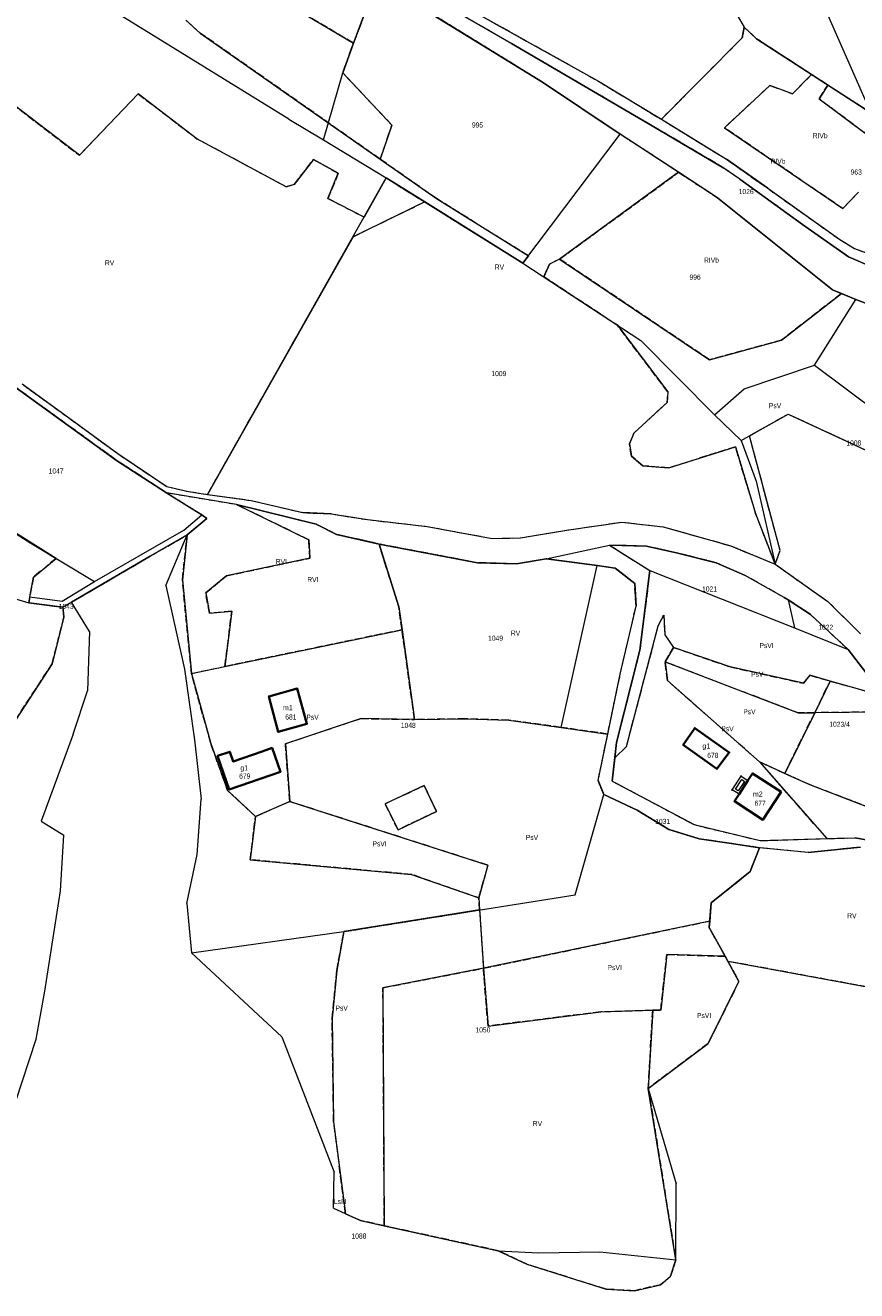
# Model space of a CAD drawing. Header units: metres. Extents: x 7496145 to 7500200, y 5498500 to 5502080.
# Tile 50 of 202: x 7497054 to 7497299, y 5500086 to 5500459. Entities that reach past the tile are written whole.
import ezdxf
from ezdxf.enums import TextEntityAlignment as Align

# ---------------------------------------------------------------- set-up
doc = ezdxf.new("R2010")
doc.units = ezdxf.units.M
doc.header["$MEASUREMENT"] = 0
for name, pattern in [('2.25_0.75', [3, 2.25, -0.75]), ('219-1000', [0]), ('egug-1000', [0])]:
    doc.linetypes.add(name, pattern=pattern)
doc.layers.get('0').update_dxf_attribs({"color": 2, "linetype": 'CONTINUOUS', "lineweight": 5})
for name, color, linetype in [('209-oznaczenie konturu klasyfikacyjnego', 7, 'CONTINUOUS'), ('211-numer działki ewidencyjnej', 7, 'CONTINUOUS'), ('217-kontur klasyfikacyjny', 7, 'CONTINUOUS'), ('218-kontur użytku gruntowego', 7, 'CONTINUOUS'), ('219-działka ewidencyjna', 7, 'CONTINUOUS'), ('312-budynek ewidencyjny', 7, 'CONTINUOUS'), ('312-oznaczenie budynku ewidencyjnego', 7, 'CONTINUOUS'), ('312-oznaczenie budynku ewidencyjnego-Atr117', 7, 'CONTINUOUS'), ('Punkt budynku', 7, 'CONTINUOUS'), ('wiatrołap', 7, 'CONTINUOUS')]:
    doc.layers.add(name, color=color, linetype=linetype)
doc.styles.get("Standard").update_dxf_attribs({"font": 'Working1250', "width": 0.75})

# ---------------------------------------------------------------- blocks, each defined once
blk = doc.blocks.new('PUNKTBUD')
at = {"color": 0}
blk.add_circle((0, 0), 0.09, dxfattribs=at)

msp = doc.modelspace()

# ---------------------------------------------------------------- linework, layer by layer
at = {"layer": '217-kontur klasyfikacyjny', "color": 3, "linetype": '2.25_0.75', "lineweight": 18, "flags": 128}
for points in [[(7497206.31, 5500442.7), (7497158.23, 5500472.34)], [(7497197.15, 5500454.09), (7497171.63, 5500468.85)], [(7497154.86, 5500465.76), (7497150.5, 5500454.2)], [(7497150.5, 5500454.2), (7497136.07, 5500462.77)], [(7497186.63, 5500463.18), (7497201.62, 5500454.85)], [(7497105.26, 5500457.16), (7497101.04, 5500461.01)], [(7497265.9, 5500458.97), (7497265.33, 5500455.81)], [(7497269.56, 5500455.49), (7497265.9, 5500458.97)], [(7497158.42, 5500419.97), (7497105.26, 5500457.16)], [(7497147.33, 5500445.43), (7497150.5, 5500454.2)], [(7497238.72, 5500429.84), (7497197.15, 5500454.09)], [(7497201.62, 5500454.85), (7497222.85, 5500442.99)], [(7497265.33, 5500455.81), (7497241.42, 5500431.76)], [(7497285.77, 5500444.96), (7497269.56, 5500455.49)], [(7497161.86, 5500430.05), (7497147.33, 5500445.43)], [(7497229.29, 5500427.32), (7497206.31, 5500442.7)], [(7497222.85, 5500442.99), (7497241.42, 5500431.76)], [(7497280.11, 5500439.27), (7497285.77, 5500444.96)], [(7497290.56, 5500441.86), (7497285.77, 5500444.96)], [(7497044.82, 5500440.07), (7497069.57, 5500421.13)], [(7497069.57, 5500421.13), (7497086.93, 5500439.26)], [(7497086.93, 5500439.26), (7497104.27, 5500426.03)], [(7497260.04, 5500429.27), (7497273.49, 5500441.76)], [(7497273.49, 5500441.76), (7497280.11, 5500439.27)], [(7497288.04, 5500437.74), (7497290.56, 5500441.86)], [(7497303.26, 5500433.61), (7497290.56, 5500441.86)], [(7497310.2, 5500421.22), (7497288.04, 5500437.74)], [(7497241.42, 5500431.76), (7497260.63, 5500419.99)], [(7497158.42, 5500419.97), (7497161.86, 5500430.05)], [(7497259.87, 5500417.37), (7497238.72, 5500429.84)], [(7497295.01, 5500405.38), (7497260.04, 5500429.27)], [(7497104.27, 5500426.03), (7497130.65, 5500411.84)], [(7497246.52, 5500416.11), (7497229.29, 5500427.32)], [(7497132.97, 5500412.51), (7497138.72, 5500419.91)], [(7497138.72, 5500419.91), (7497146.01, 5500415.81)], [(7497175.02, 5500408.35), (7497158.42, 5500419.97)], [(7497264.6, 5500414.07), (7497259.87, 5500417.37)], [(7497260.63, 5500419.99), (7497272.85, 5500411.4)], [(7497146.01, 5500415.81), (7497142.95, 5500408.41)], [(7497153.65, 5500402.9), (7497160.17, 5500414.44)], [(7497160.17, 5500414.44), (7497171.53, 5500407.37)], [(7497211.37, 5500390.5), (7497246.52, 5500416.11)], [(7497246.52, 5500416.11), (7497258.03, 5500408.61)], [(7497283.06, 5500400.68), (7497264.6, 5500414.07)], [(7497130.65, 5500411.84), (7497132.97, 5500412.51)], [(7497272.85, 5500411.4), (7497294.14, 5500396.23)], [(7497299.65, 5500410.27), (7497295.01, 5500405.38)], [(7497142.95, 5500408.41), (7497153.65, 5500402.9)], [(7497150.37, 5500397.08), (7497171.53, 5500407.37)], [(7497171.53, 5500407.37), (7497200.56, 5500389.29)], [(7497202.17, 5500391.42), (7497175.02, 5500408.35)], [(7497258.03, 5500408.61), (7497292, 5500381.43)], [(7497296.74, 5500391.11), (7497283.06, 5500400.68)], [(7497107.42, 5500321.03), (7497150.37, 5500397.08)], [(7497294.14, 5500396.23), (7497298.47, 5500393.65)], [(7497200.56, 5500389.29), (7497202.17, 5500391.42)], [(7497208.38, 5500389.04), (7497211.37, 5500390.5)], [(7497255.64, 5500360.8), (7497211.37, 5500390.5)], [(7497303.79, 5500388.08), (7497296.74, 5500391.11)], [(7497298.47, 5500393.65), (7497307.48, 5500390.23)], [(7497206.76, 5500385.21), (7497208.38, 5500389.04)], [(7497228.43, 5500370.96), (7497206.76, 5500385.21)], [(7497294.66, 5500380.33), (7497276.91, 5500366.58)], [(7497292, 5500381.43), (7497294.66, 5500380.33)], [(7497294.66, 5500380.33), (7497298.9, 5500378.58)], [(7497298.9, 5500378.58), (7497306.16, 5500375.81)], [(7497243.37, 5500351.28), (7497228.43, 5500370.96)], [(7497276.91, 5500366.58), (7497255.64, 5500360.8)], [(7497080.57, 5500331.09), (7497042.26, 5500358.73)], [(7497052.65, 5500353.66), (7497066.34, 5500343.7)], [(7497243.17, 5500348.21), (7497243.37, 5500351.28)], [(7497233.31, 5500339.15), (7497243.17, 5500348.21)], [(7497066.34, 5500343.7), (7497080.87, 5500333.11)], [(7497267.41, 5500338.32), (7497278.85, 5500344.77)], [(7497278.85, 5500344.77), (7497289.49, 5500339.84)], [(7497232.03, 5500335.97), (7497233.31, 5500339.15)], [(7497276.52, 5500304.53), (7497267.41, 5500338.32)], [(7497289.49, 5500339.84), (7497306.9, 5500331.77)], [(7497232.58, 5500332.3), (7497232.03, 5500335.97)], [(7497263.3, 5500335.11), (7497243.66, 5500328.87)], [(7497269.36, 5500315.1), (7497263.3, 5500335.11)], [(7497095.31, 5500321.46), (7497080.57, 5500331.09)], [(7497080.87, 5500333.11), (7497095.35, 5500323.37)], [(7497235.95, 5500329.48), (7497232.58, 5500332.3)], [(7497243.66, 5500328.87), (7497235.95, 5500329.48)], [(7497028.03, 5500323.88), (7497062.71, 5500302.13)], [(7497095.35, 5500323.37), (7497101.77, 5500321.9)], [(7497105.69, 5500314.97), (7497095.31, 5500321.46)], [(7497116, 5500318.03), (7497095.31, 5500321.46)], [(7497101.77, 5500321.9), (7497107.42, 5500321.03)], [(7497107.42, 5500321.03), (7497120.32, 5500319.25)], [(7497137.35, 5500307.62), (7497116, 5500318.03)], [(7497139.44, 5500312.23), (7497116, 5500318.03)], [(7497120.32, 5500319.25), (7497135.59, 5500315.66)], [(7497135.59, 5500315.66), (7497143.98, 5500315.27)], [(7497101.37, 5500309.07), (7497107.21, 5500313.94)], [(7497107.21, 5500313.94), (7497105.69, 5500314.97)], [(7497145.48, 5500309.25), (7497139.44, 5500312.23)], [(7497143.98, 5500315.27), (7497154.68, 5500313.59)], [(7497154.68, 5500313.59), (7497172.28, 5500311.59)], [(7497214.06, 5500310.59), (7497229.72, 5500312.87)], [(7497229.72, 5500312.87), (7497241.95, 5500311.49)], [(7497275.04, 5500300.45), (7497269.36, 5500315.1)], [(7497090.46, 5500302.81), (7497101.37, 5500309.07)], [(7497100.01, 5500295.82), (7497101.37, 5500309.07)], [(7497156.6, 5500306.73), (7497145.48, 5500309.25)], [(7497172.28, 5500311.59), (7497182.9, 5500309.62)], [(7497182.9, 5500309.62), (7497191.44, 5500308.06)], [(7497191.44, 5500308.06), (7497199.86, 5500308.21)], [(7497199.86, 5500308.21), (7497214.06, 5500310.59)], [(7497241.95, 5500311.49), (7497261.96, 5500305.84)], [(7497137.57, 5500302.21), (7497137.35, 5500307.62)], [(7497158.05, 5500306.4), (7497156.6, 5500306.73)], [(7497163.89, 5500287.88), (7497158.05, 5500306.4)], [(7497187.16, 5500300.87), (7497158.05, 5500306.4)], [(7497226.14, 5500306.05), (7497238.04, 5500298.57)], [(7497237.06, 5500305.77), (7497226.14, 5500306.05)], [(7497246.25, 5500303.74), (7497237.06, 5500305.77)], [(7497261.96, 5500305.84), (7497275.04, 5500300.45)], [(7497275.04, 5500300.45), (7497276.52, 5500304.53)], [(7497062.71, 5500302.13), (7497055.98, 5500296.66)], [(7497067.22, 5500289.2), (7497090.46, 5500302.81)], [(7497112.96, 5500297.03), (7497137.57, 5500302.21)], [(7497198.66, 5500300.57), (7497187.16, 5500300.87)], [(7497207.37, 5500302.05), (7497198.66, 5500300.57)], [(7497222.49, 5500300.03), (7497207.37, 5500302.05)], [(7497257.62, 5500300.86), (7497246.25, 5500303.74)], [(7497265.98, 5500297.23), (7497257.62, 5500300.86)], [(7497106.89, 5500291.95), (7497112.96, 5500297.03)], [(7497227.79, 5500299.25), (7497222.49, 5500300.03)], [(7497233.56, 5500294.76), (7497227.79, 5500299.25)], [(7497238.04, 5500298.57), (7497235.08, 5500275.1)], [(7497277.68, 5500290.57), (7497265.98, 5500297.23)], [(7497275.04, 5500300.45), (7497290.63, 5500289.4)], [(7497055.98, 5500296.66), (7497054.93, 5500290.78)], [(7497102.65, 5500268.22), (7497100.01, 5500295.82)], [(7497233.94, 5500288.08), (7497233.56, 5500294.76)], [(7497054.93, 5500290.78), (7497054.67, 5500289)], [(7497107.99, 5500285.99), (7497106.89, 5500291.95)], [(7497278.91, 5500289.89), (7497277.68, 5500290.57)], [(7497285.43, 5500285.6), (7497278.91, 5500289.89)], [(7497054.67, 5500289), (7497064.69, 5500287.73)], [(7497064.69, 5500287.73), (7497067.22, 5500289.2)], [(7497064.99, 5500284.88), (7497064.69, 5500287.73)], [(7497114.61, 5500286.54), (7497107.99, 5500285.99)], [(7497112.49, 5500270.26), (7497114.61, 5500286.54)], [(7497164.84, 5500281.08), (7497163.89, 5500287.88)], [(7497229.29, 5500267.98), (7497233.94, 5500288.08)], [(7497290.63, 5500289.4), (7497300.23, 5500279.93)], [(7497061.51, 5500271.01), (7497064.99, 5500284.88)], [(7497231.12, 5500246.6), (7497240.53, 5500282.29)], [(7497240.53, 5500282.29), (7497242.12, 5500285.39)], [(7497242.12, 5500285.39), (7497242.47, 5500279.6)], [(7497296.61, 5500275.26), (7497285.43, 5500285.6)], [(7497164.84, 5500281.08), (7497112.49, 5500270.26)], [(7497168.53, 5500254.59), (7497164.84, 5500281.08)], [(7497242.47, 5500279.6), (7497245.02, 5500275.87)], [(7497235.08, 5500275.1), (7497228.15, 5500247.78)], [(7497242.54, 5500271.6), (7497245.02, 5500275.87)], [(7497245.02, 5500275.87), (7497261.72, 5500270.14)], [(7497305.07, 5500264.28), (7497296.61, 5500275.26)], [(7497044.04, 5500244.27), (7497061.51, 5500271.01)], [(7497243.23, 5500266.08), (7497242.54, 5500271.6)], [(7497281.8, 5500256.57), (7497242.54, 5500271.6)], [(7497102.65, 5500268.22), (7497112.49, 5500270.26)], [(7497108.36, 5500247.55), (7497102.65, 5500268.22)], [(7497225.6, 5500250.32), (7497229.29, 5500267.98)], [(7497261.72, 5500270.14), (7497283.38, 5500265.31)], [(7497283.38, 5500265.31), (7497285.31, 5500267.65)], [(7497285.31, 5500267.65), (7497291.29, 5500265.97)], [(7497270.44, 5500242.08), (7497243.23, 5500266.08)], [(7497286.7, 5500256.62), (7497291.29, 5500265.97)], [(7497291.29, 5500265.97), (7497312.66, 5500259.93)], [(7497277.88, 5500238.71), (7497286.7, 5500256.62)], [(7497286.7, 5500256.62), (7497281.8, 5500256.57)], [(7497302.88, 5500256.79), (7497286.7, 5500256.62)], [(7497130.4, 5500247.48), (7497152.75, 5500254.92)], [(7497152.75, 5500254.92), (7497168.53, 5500254.59)], [(7497183.5, 5500254.85), (7497168.53, 5500254.59)], [(7497196.37, 5500254.37), (7497183.5, 5500254.85)], [(7497211.8, 5500252.3), (7497196.37, 5500254.37)], [(7497225.6, 5500250.32), (7497211.8, 5500252.3)], [(7497222.73, 5500236.59), (7497225.6, 5500250.32)], [(7497113.35, 5500233.69), (7497108.36, 5500247.55)], [(7497131.7, 5500230.4), (7497130.4, 5500247.48)], [(7497228.15, 5500247.78), (7497227.66, 5500243.3)], [(7497227.66, 5500243.3), (7497231.12, 5500246.6)], [(7497227.66, 5500243.3), (7497226.9, 5500236.44)], [(7497290.3, 5500219.46), (7497270.44, 5500242.08)], [(7497270.44, 5500242.08), (7497277.88, 5500238.71)], [(7497285.14, 5500235.42), (7497277.88, 5500238.71)], [(7497121.58, 5500226.02), (7497113.35, 5500233.69)], [(7497159.82, 5500229.73), (7497171.42, 5500235.12)], [(7497171.42, 5500235.12), (7497175, 5500227.44)], [(7497224.45, 5500232.43), (7497222.73, 5500236.59)], [(7497226.9, 5500236.44), (7497251.07, 5500223.59)], [(7497342.55, 5500213.34), (7497285.14, 5500235.42)], [(7497121.58, 5500226.02), (7497131.7, 5500230.4)], [(7497190.23, 5500211.59), (7497131.7, 5500230.4)], [(7497234.27, 5500227.82), (7497224.45, 5500232.43)], [(7497120.02, 5500213.22), (7497121.58, 5500226.02)], [(7497163.66, 5500222.05), (7497159.82, 5500229.73)], [(7497175, 5500227.44), (7497163.66, 5500222.05)], [(7497243.68, 5500222.16), (7497234.27, 5500227.82)], [(7497251.07, 5500223.59), (7497270.57, 5500218.87)], [(7497252.58, 5500219.42), (7497243.68, 5500222.16)], [(7497262.14, 5500217.99), (7497252.58, 5500219.42)], [(7497270.57, 5500218.87), (7497290.3, 5500219.46)], [(7497290.3, 5500219.46), (7497298.67, 5500219.71)], [(7497298.67, 5500219.71), (7497310.33, 5500217.53)], [(7497270.42, 5500216.77), (7497262.14, 5500217.99)], [(7497267.67, 5500209.72), (7497270.42, 5500216.77)], [(7497284.74, 5500215.32), (7497270.42, 5500216.77)], [(7497300.2, 5500216.96), (7497284.74, 5500215.32)], [(7497167.68, 5500208.88), (7497120.02, 5500213.22)], [(7497187.53, 5500201.96), (7497190.23, 5500211.59)], [(7497187.53, 5500201.96), (7497167.68, 5500208.88)], [(7497256.16, 5500200.54), (7497267.67, 5500209.72)], [(7497187.76, 5500198.4), (7497187.53, 5500201.96)], [(7497255.74, 5500195.14), (7497256.16, 5500200.54)], [(7497147.69, 5500192), (7497187.76, 5500198.4)], [(7497187.76, 5500198.4), (7497188.87, 5500181.18)], [(7497188.87, 5500181.18), (7497255.74, 5500195.14)], [(7497255.59, 5500193.23), (7497255.74, 5500195.14)], [(7497260.24, 5500184.75), (7497255.59, 5500193.23)], [(7497145.57, 5500180.56), (7497147.69, 5500192)], [(7497241.24, 5500168.86), (7497243.05, 5500185.26)], [(7497243.05, 5500185.26), (7497260.24, 5500184.75)], [(7497261.07, 5500183.25), (7497260.24, 5500184.75)], [(7497317.1, 5500172.94), (7497261.07, 5500183.25)], [(7497261.07, 5500183.25), (7497264.33, 5500177.31)], [(7497144.2, 5500166.34), (7497145.57, 5500180.56)], [(7497159.21, 5500175.46), (7497188.87, 5500181.18)], [(7497190.25, 5500164.15), (7497188.87, 5500181.18)], [(7497159.61, 5500105.2), (7497159.21, 5500175.46)], [(7497264.33, 5500177.31), (7497255.28, 5500159.03)], [(7497144.64, 5500135.91), (7497144.2, 5500166.34)], [(7497223.52, 5500168.34), (7497190.25, 5500164.15)], [(7497238.86, 5500168.79), (7497223.52, 5500168.34)], [(7497237.57, 5500145.73), (7497238.86, 5500168.79)], [(7497238.86, 5500168.79), (7497241.24, 5500168.86)], [(7497255.28, 5500159.03), (7497237.57, 5500145.73)], [(7497237.57, 5500145.73), (7497245.68, 5500095.11)], [(7497148.16, 5500108.76), (7497144.64, 5500135.91)], [(7497152.59, 5500106.74), (7497148.16, 5500108.76)], [(7497159.61, 5500105.2), (7497152.59, 5500106.74)], [(7497193.28, 5500097.83), (7497159.61, 5500105.2)], [(7497201.68, 5500093.87), (7497193.28, 5500097.83)], [(7497225.08, 5500086.48), (7497201.68, 5500093.87)], [(7497245.68, 5500095.11), (7497244.17, 5500090.34)], [(7497244.17, 5500090.34), (7497241.19, 5500087.8)], [(7497233.46, 5500086.04), (7497225.08, 5500086.48)], [(7497241.19, 5500087.8), (7497233.46, 5500086.04)]]:
    msp.add_lwpolyline(points, dxfattribs=at)
at = {"layer": '218-kontur użytku gruntowego', "color": 3, "linetype": 'egug-1000', "lineweight": 18, "flags": 128}
for points in [[(7497206.31, 5500442.7), (7497158.23, 5500472.34)], [(7497197.15, 5500454.09), (7497171.63, 5500468.85)], [(7497154.86, 5500465.76), (7497150.5, 5500454.2)], [(7497136.07, 5500462.77), (7497150.5, 5500454.2)], [(7497186.63, 5500463.18), (7497201.62, 5500454.85)], [(7497101.04, 5500461.01), (7497105.26, 5500457.16)], [(7497265.9, 5500458.97), (7497265.33, 5500455.81)], [(7497269.56, 5500455.49), (7497265.9, 5500458.97)], [(7497105.26, 5500457.16), (7497158.42, 5500419.97)], [(7497150.5, 5500454.2), (7497147.33, 5500445.43)], [(7497238.72, 5500429.84), (7497197.15, 5500454.09)], [(7497201.62, 5500454.85), (7497222.85, 5500442.99)], [(7497265.33, 5500455.81), (7497241.42, 5500431.76)], [(7497285.77, 5500444.96), (7497269.56, 5500455.49)], [(7497147.33, 5500445.43), (7497161.86, 5500430.05)], [(7497229.29, 5500427.32), (7497206.31, 5500442.7)], [(7497222.85, 5500442.99), (7497241.42, 5500431.76)], [(7497285.77, 5500444.96), (7497280.11, 5500439.27)], [(7497290.56, 5500441.86), (7497285.77, 5500444.96)], [(7497069.57, 5500421.13), (7497044.82, 5500440.07)], [(7497086.93, 5500439.26), (7497069.57, 5500421.13)], [(7497104.27, 5500426.03), (7497086.93, 5500439.26)], [(7497273.49, 5500441.76), (7497260.04, 5500429.27)], [(7497280.11, 5500439.27), (7497273.49, 5500441.76)], [(7497290.56, 5500441.86), (7497288.04, 5500437.74)], [(7497303.26, 5500433.61), (7497290.56, 5500441.86)], [(7497288.04, 5500437.74), (7497310.2, 5500421.22)], [(7497241.42, 5500431.76), (7497260.63, 5500419.99)], [(7497161.86, 5500430.05), (7497158.42, 5500419.97)], [(7497259.87, 5500417.37), (7497238.72, 5500429.84)], [(7497260.04, 5500429.27), (7497295.01, 5500405.38)], [(7497130.65, 5500411.84), (7497104.27, 5500426.03)], [(7497246.52, 5500416.11), (7497229.29, 5500427.32)], [(7497138.72, 5500419.91), (7497132.97, 5500412.51)], [(7497146.01, 5500415.81), (7497138.72, 5500419.91)], [(7497158.42, 5500419.97), (7497175.02, 5500408.35)], [(7497264.6, 5500414.07), (7497259.87, 5500417.37)], [(7497260.63, 5500419.99), (7497272.85, 5500411.4)], [(7497142.95, 5500408.41), (7497146.01, 5500415.81)], [(7497160.17, 5500414.44), (7497153.65, 5500402.9)], [(7497171.53, 5500407.37), (7497160.17, 5500414.44)], [(7497246.52, 5500416.11), (7497211.37, 5500390.5)], [(7497258.03, 5500408.61), (7497246.52, 5500416.11)], [(7497283.06, 5500400.68), (7497264.6, 5500414.07)], [(7497132.97, 5500412.51), (7497130.65, 5500411.84)], [(7497272.85, 5500411.4), (7497294.14, 5500396.23)], [(7497295.01, 5500405.38), (7497299.65, 5500410.27)], [(7497153.65, 5500402.9), (7497142.95, 5500408.41)], [(7497171.53, 5500407.37), (7497150.37, 5500397.08)], [(7497200.56, 5500389.29), (7497171.53, 5500407.37)], [(7497175.02, 5500408.35), (7497202.17, 5500391.42)], [(7497292, 5500381.43), (7497258.03, 5500408.61)], [(7497296.74, 5500391.11), (7497283.06, 5500400.68)], [(7497150.37, 5500397.08), (7497107.42, 5500321.03)], [(7497294.14, 5500396.23), (7497298.47, 5500393.65)], [(7497202.17, 5500391.42), (7497200.56, 5500389.29)], [(7497211.37, 5500390.5), (7497208.38, 5500389.04)], [(7497211.37, 5500390.5), (7497255.64, 5500360.8)], [(7497303.79, 5500388.08), (7497296.74, 5500391.11)], [(7497298.47, 5500393.65), (7497307.48, 5500390.23)], [(7497208.38, 5500389.04), (7497206.76, 5500385.21)], [(7497206.76, 5500385.21), (7497228.43, 5500370.96)], [(7497276.91, 5500366.58), (7497294.66, 5500380.33)], [(7497294.66, 5500380.33), (7497292, 5500381.43)], [(7497298.9, 5500378.58), (7497294.66, 5500380.33)], [(7497306.16, 5500375.81), (7497298.9, 5500378.58)], [(7497228.43, 5500370.96), (7497243.37, 5500351.28)], [(7497255.64, 5500360.8), (7497276.91, 5500366.58)], [(7497080.57, 5500331.09), (7497042.26, 5500358.73)], [(7497052.65, 5500353.66), (7497066.34, 5500343.7)], [(7497243.37, 5500351.28), (7497243.17, 5500348.21)], [(7497243.17, 5500348.21), (7497233.31, 5500339.15)], [(7497066.34, 5500343.7), (7497080.87, 5500333.11)], [(7497267.41, 5500338.32), (7497278.85, 5500344.77)], [(7497278.85, 5500344.77), (7497289.49, 5500339.84)], [(7497233.31, 5500339.15), (7497232.03, 5500335.97)], [(7497276.52, 5500304.53), (7497267.41, 5500338.32)], [(7497289.49, 5500339.84), (7497306.9, 5500331.77)], [(7497232.03, 5500335.97), (7497232.58, 5500332.3)], [(7497243.66, 5500328.87), (7497263.3, 5500335.11)], [(7497263.3, 5500335.11), (7497269.36, 5500315.1)], [(7497095.31, 5500321.46), (7497080.57, 5500331.09)], [(7497080.87, 5500333.11), (7497095.35, 5500323.37)], [(7497232.58, 5500332.3), (7497235.95, 5500329.48)], [(7497235.95, 5500329.48), (7497243.66, 5500328.87)], [(7497062.71, 5500302.13), (7497028.03, 5500323.88)], [(7497095.35, 5500323.37), (7497101.77, 5500321.9)], [(7497095.31, 5500321.46), (7497105.69, 5500314.97)], [(7497116, 5500318.03), (7497095.31, 5500321.46)], [(7497101.77, 5500321.9), (7497107.42, 5500321.03)], [(7497107.42, 5500321.03), (7497120.32, 5500319.25)], [(7497139.44, 5500312.23), (7497116, 5500318.03)], [(7497116, 5500318.03), (7497137.35, 5500307.62)], [(7497120.32, 5500319.25), (7497135.59, 5500315.66)], [(7497135.59, 5500315.66), (7497143.98, 5500315.27)], [(7497107.21, 5500313.94), (7497101.37, 5500309.07)], [(7497105.69, 5500314.97), (7497107.21, 5500313.94)], [(7497145.48, 5500309.25), (7497139.44, 5500312.23)], [(7497143.98, 5500315.27), (7497154.68, 5500313.59)], [(7497154.68, 5500313.59), (7497172.28, 5500311.59)], [(7497214.06, 5500310.59), (7497229.72, 5500312.87)], [(7497229.72, 5500312.87), (7497241.95, 5500311.49)], [(7497269.36, 5500315.1), (7497275.04, 5500300.45)], [(7497101.37, 5500309.07), (7497090.46, 5500302.81)], [(7497101.37, 5500309.07), (7497100.01, 5500295.82)], [(7497156.6, 5500306.73), (7497145.48, 5500309.25)], [(7497172.28, 5500311.59), (7497182.9, 5500309.62)], [(7497182.9, 5500309.62), (7497191.44, 5500308.06)], [(7497191.44, 5500308.06), (7497199.86, 5500308.21)], [(7497199.86, 5500308.21), (7497214.06, 5500310.59)], [(7497241.95, 5500311.49), (7497261.96, 5500305.84)], [(7497137.35, 5500307.62), (7497137.57, 5500302.21)], [(7497158.05, 5500306.4), (7497156.6, 5500306.73)], [(7497158.05, 5500306.4), (7497163.89, 5500287.88)], [(7497187.16, 5500300.87), (7497158.05, 5500306.4)], [(7497226.14, 5500306.05), (7497238.04, 5500298.57)], [(7497237.06, 5500305.77), (7497226.14, 5500306.05)], [(7497246.25, 5500303.74), (7497237.06, 5500305.77)], [(7497261.96, 5500305.84), (7497275.04, 5500300.45)], [(7497275.04, 5500300.45), (7497276.52, 5500304.53)], [(7497055.98, 5500296.66), (7497062.71, 5500302.13)], [(7497090.46, 5500302.81), (7497067.22, 5500289.2)], [(7497137.57, 5500302.21), (7497112.96, 5500297.03)], [(7497198.66, 5500300.57), (7497187.16, 5500300.87)], [(7497207.37, 5500302.05), (7497198.66, 5500300.57)], [(7497222.49, 5500300.03), (7497207.37, 5500302.05)], [(7497257.62, 5500300.86), (7497246.25, 5500303.74)], [(7497265.98, 5500297.23), (7497257.62, 5500300.86)], [(7497112.96, 5500297.03), (7497106.89, 5500291.95)], [(7497227.79, 5500299.25), (7497222.49, 5500300.03)], [(7497233.56, 5500294.76), (7497227.79, 5500299.25)], [(7497238.04, 5500298.57), (7497235.08, 5500275.1)], [(7497277.68, 5500290.57), (7497265.98, 5500297.23)], [(7497275.04, 5500300.45), (7497290.63, 5500289.4)], [(7497054.93, 5500290.78), (7497055.98, 5500296.66)], [(7497100.01, 5500295.82), (7497102.65, 5500268.22)], [(7497233.94, 5500288.08), (7497233.56, 5500294.76)], [(7497054.67, 5500289), (7497054.93, 5500290.78)], [(7497106.89, 5500291.95), (7497107.99, 5500285.99)], [(7497278.91, 5500289.89), (7497277.68, 5500290.57)], [(7497285.43, 5500285.6), (7497278.91, 5500289.89)], [(7497064.69, 5500287.73), (7497054.67, 5500289)], [(7497067.22, 5500289.2), (7497064.69, 5500287.73)], [(7497064.69, 5500287.73), (7497064.99, 5500284.88)], [(7497107.99, 5500285.99), (7497114.61, 5500286.54)], [(7497114.61, 5500286.54), (7497112.49, 5500270.26)], [(7497163.89, 5500287.88), (7497164.84, 5500281.08)], [(7497229.29, 5500267.98), (7497233.94, 5500288.08)], [(7497290.63, 5500289.4), (7497300.23, 5500279.93)], [(7497064.99, 5500284.88), (7497061.51, 5500271.01)], [(7497231.12, 5500246.6), (7497240.53, 5500282.29)], [(7497240.53, 5500282.29), (7497242.12, 5500285.39)], [(7497242.12, 5500285.39), (7497242.47, 5500279.6)], [(7497296.61, 5500275.26), (7497285.43, 5500285.6)], [(7497112.49, 5500270.26), (7497164.84, 5500281.08)], [(7497164.84, 5500281.08), (7497168.53, 5500254.59)], [(7497242.47, 5500279.6), (7497245.02, 5500275.87)], [(7497235.08, 5500275.1), (7497228.15, 5500247.78)], [(7497245.02, 5500275.87), (7497242.54, 5500271.6)], [(7497261.72, 5500270.14), (7497245.02, 5500275.87)], [(7497305.07, 5500264.28), (7497296.61, 5500275.26)], [(7497061.51, 5500271.01), (7497044.04, 5500244.27)], [(7497242.54, 5500271.6), (7497281.8, 5500256.57)], [(7497242.54, 5500271.6), (7497243.23, 5500266.08)], [(7497102.65, 5500268.22), (7497112.49, 5500270.26)], [(7497102.65, 5500268.22), (7497108.36, 5500247.55)], [(7497225.6, 5500250.32), (7497229.29, 5500267.98)], [(7497283.38, 5500265.31), (7497261.72, 5500270.14)], [(7497285.31, 5500267.65), (7497283.38, 5500265.31)], [(7497291.29, 5500265.97), (7497285.31, 5500267.65)], [(7497243.23, 5500266.08), (7497270.44, 5500242.08)], [(7497291.29, 5500265.97), (7497286.7, 5500256.62)], [(7497312.66, 5500259.93), (7497291.29, 5500265.97)], [(7497286.7, 5500256.62), (7497277.88, 5500238.71)], [(7497281.8, 5500256.57), (7497286.7, 5500256.62)], [(7497302.88, 5500256.79), (7497286.7, 5500256.62)], [(7497152.75, 5500254.92), (7497130.4, 5500247.48)], [(7497168.53, 5500254.59), (7497152.75, 5500254.92)], [(7497168.53, 5500254.59), (7497183.5, 5500254.85)], [(7497183.5, 5500254.85), (7497196.37, 5500254.37)], [(7497196.37, 5500254.37), (7497211.8, 5500252.3)], [(7497211.8, 5500252.3), (7497225.6, 5500250.32)], [(7497222.73, 5500236.59), (7497225.6, 5500250.32)], [(7497108.36, 5500247.55), (7497113.35, 5500233.69)], [(7497130.4, 5500247.48), (7497131.7, 5500230.4)], [(7497228.15, 5500247.78), (7497227.66, 5500243.3)], [(7497227.66, 5500243.3), (7497231.12, 5500246.6)], [(7497227.66, 5500243.3), (7497226.9, 5500236.44)], [(7497270.44, 5500242.08), (7497290.3, 5500219.46)], [(7497277.88, 5500238.71), (7497270.44, 5500242.08)], [(7497277.88, 5500238.71), (7497285.14, 5500235.42)], [(7497113.35, 5500233.69), (7497121.58, 5500226.02)], [(7497171.42, 5500235.12), (7497159.82, 5500229.73)], [(7497175, 5500227.44), (7497171.42, 5500235.12)], [(7497224.45, 5500232.43), (7497222.73, 5500236.59)], [(7497226.9, 5500236.44), (7497251.07, 5500223.59)], [(7497285.14, 5500235.42), (7497342.55, 5500213.34)], [(7497131.7, 5500230.4), (7497121.58, 5500226.02)], [(7497131.7, 5500230.4), (7497190.23, 5500211.59)], [(7497234.27, 5500227.82), (7497224.45, 5500232.43)], [(7497121.58, 5500226.02), (7497120.02, 5500213.22)], [(7497159.82, 5500229.73), (7497163.66, 5500222.05)], [(7497163.66, 5500222.05), (7497175, 5500227.44)], [(7497243.68, 5500222.16), (7497234.27, 5500227.82)], [(7497251.07, 5500223.59), (7497270.57, 5500218.87)], [(7497252.58, 5500219.42), (7497243.68, 5500222.16)], [(7497262.14, 5500217.99), (7497252.58, 5500219.42)], [(7497270.57, 5500218.87), (7497290.3, 5500219.46)], [(7497290.3, 5500219.46), (7497298.67, 5500219.71)], [(7497298.67, 5500219.71), (7497310.33, 5500217.53)], [(7497270.42, 5500216.77), (7497262.14, 5500217.99)], [(7497270.42, 5500216.77), (7497267.67, 5500209.72)], [(7497284.74, 5500215.32), (7497270.42, 5500216.77)], [(7497300.2, 5500216.96), (7497284.74, 5500215.32)], [(7497120.02, 5500213.22), (7497167.68, 5500208.88)], [(7497190.23, 5500211.59), (7497187.53, 5500201.96)], [(7497167.68, 5500208.88), (7497187.53, 5500201.96)], [(7497267.67, 5500209.72), (7497256.16, 5500200.54)], [(7497187.53, 5500201.96), (7497187.76, 5500198.4)], [(7497256.16, 5500200.54), (7497255.74, 5500195.14)], [(7497187.76, 5500198.4), (7497147.69, 5500192)], [(7497187.76, 5500198.4), (7497188.87, 5500181.18)], [(7497255.74, 5500195.14), (7497188.87, 5500181.18)], [(7497255.74, 5500195.14), (7497255.59, 5500193.23)], [(7497255.59, 5500193.23), (7497260.24, 5500184.75)], [(7497147.69, 5500192), (7497145.57, 5500180.56)], [(7497243.05, 5500185.26), (7497241.24, 5500168.86)], [(7497260.24, 5500184.75), (7497243.05, 5500185.26)], [(7497260.24, 5500184.75), (7497261.07, 5500183.25)], [(7497261.07, 5500183.25), (7497317.1, 5500172.94)], [(7497264.33, 5500177.31), (7497261.07, 5500183.25)], [(7497145.57, 5500180.56), (7497144.2, 5500166.34)], [(7497188.87, 5500181.18), (7497159.21, 5500175.46)], [(7497188.87, 5500181.18), (7497190.25, 5500164.15)], [(7497159.21, 5500175.46), (7497159.61, 5500105.2)], [(7497255.28, 5500159.03), (7497264.33, 5500177.31)], [(7497144.2, 5500166.34), (7497144.64, 5500135.91)], [(7497190.25, 5500164.15), (7497223.52, 5500168.34)], [(7497223.52, 5500168.34), (7497238.86, 5500168.79)], [(7497238.86, 5500168.79), (7497237.57, 5500145.73)], [(7497241.24, 5500168.86), (7497238.86, 5500168.79)], [(7497237.57, 5500145.73), (7497255.28, 5500159.03)], [(7497245.68, 5500095.11), (7497237.57, 5500145.73)], [(7497144.64, 5500135.91), (7497148.16, 5500108.76)], [(7497148.16, 5500108.76), (7497152.59, 5500106.74)], [(7497152.59, 5500106.74), (7497159.61, 5500105.2)], [(7497159.61, 5500105.2), (7497193.28, 5500097.83)], [(7497193.28, 5500097.83), (7497201.68, 5500093.87)], [(7497201.68, 5500093.87), (7497225.08, 5500086.48)], [(7497244.17, 5500090.34), (7497245.68, 5500095.11)], [(7497241.19, 5500087.8), (7497244.17, 5500090.34)], [(7497225.08, 5500086.48), (7497233.46, 5500086.04)], [(7497233.46, 5500086.04), (7497241.19, 5500087.8)]]:
    msp.add_lwpolyline(points, dxfattribs=at)
at = {"layer": '219-działka ewidencyjna', "color": 3, "linetype": '219-1000', "lineweight": 18, "flags": 128}
for points in [[(7497158.23, 5500472.34), (7497206.31, 5500442.7)], [(7497171.63, 5500468.85), (7497197.15, 5500454.09)], [(7497150.5, 5500454.2), (7497154.86, 5500465.76)], [(7497201.62, 5500454.85), (7497178.03, 5500467.96)], [(7497288.06, 5500468.38), (7497303.26, 5500433.61)], [(7497131.38, 5500431.77), (7497080.37, 5500463.28)], [(7497263.79, 5500462.45), (7497265.9, 5500458.97)], [(7497265.33, 5500455.81), (7497265.9, 5500458.97)], [(7497269.56, 5500455.49), (7497265.9, 5500458.97)], [(7497147.33, 5500445.43), (7497150.5, 5500454.2)], [(7497197.15, 5500454.09), (7497238.72, 5500429.84)], [(7497201.62, 5500454.85), (7497222.85, 5500442.99)], [(7497241.42, 5500431.76), (7497265.33, 5500455.81)], [(7497269.56, 5500455.49), (7497303.26, 5500433.61)], [(7497141.67, 5500425.65), (7497147.33, 5500445.43)], [(7497206.31, 5500442.7), (7497229.29, 5500427.32)], [(7497222.85, 5500442.99), (7497241.42, 5500431.76)], [(7497131.38, 5500431.77), (7497141.67, 5500425.65)], [(7497241.42, 5500431.76), (7497260.63, 5500419.99)], [(7497238.72, 5500429.84), (7497259.87, 5500417.37)], [(7497141.67, 5500425.65), (7497160.17, 5500414.44)], [(7497200.56, 5500389.29), (7497229.29, 5500427.32)], [(7497258.03, 5500408.61), (7497229.29, 5500427.32)], [(7497264.6, 5500414.07), (7497259.87, 5500417.37)], [(7497272.85, 5500411.4), (7497260.63, 5500419.99)], [(7497107.42, 5500321.03), (7497160.17, 5500414.44)], [(7497160.17, 5500414.44), (7497200.56, 5500389.29)], [(7497264.6, 5500414.07), (7497283.06, 5500400.68)], [(7497272.85, 5500411.4), (7497294.14, 5500396.23)], [(7497258.03, 5500408.61), (7497292, 5500381.43)], [(7497283.06, 5500400.68), (7497296.74, 5500391.11)], [(7497294.14, 5500396.23), (7497298.47, 5500393.65)], [(7497296.74, 5500391.11), (7497303.79, 5500388.08)], [(7497298.47, 5500393.65), (7497307.48, 5500390.23)], [(7497200.56, 5500389.29), (7497235.34, 5500366.42)], [(7497292, 5500381.43), (7497298.9, 5500378.58)], [(7497286.61, 5500359.23), (7497298.9, 5500378.58)], [(7497298.9, 5500378.58), (7497306.16, 5500375.81)], [(7497235.34, 5500366.42), (7497257.12, 5500344.51)], [(7497037.62, 5500362.08), (7497080.57, 5500331.09)], [(7497037.62, 5500362.08), (7497080.57, 5500331.09)], [(7497265.88, 5500352.2), (7497286.61, 5500359.23)], [(7497286.61, 5500359.23), (7497335, 5500323.05)], [(7497052.65, 5500353.66), (7497066.34, 5500343.7)], [(7497052.65, 5500353.66), (7497066.34, 5500343.7)], [(7497257.12, 5500344.51), (7497265.88, 5500352.2)], [(7497066.34, 5500343.7), (7497080.87, 5500333.11)], [(7497066.34, 5500343.7), (7497080.87, 5500333.11)], [(7497257.12, 5500344.51), (7497264.96, 5500336.93)], [(7497264.96, 5500336.93), (7497278.85, 5500344.77)], [(7497278.85, 5500344.77), (7497306.9, 5500331.77)], [(7497264.96, 5500336.93), (7497269.43, 5500324.92)], [(7497080.57, 5500331.09), (7497095.31, 5500321.46)], [(7497080.57, 5500331.09), (7497095.31, 5500321.46)], [(7497080.87, 5500333.11), (7497095.35, 5500323.37)], [(7497080.87, 5500333.11), (7497095.35, 5500323.37)], [(7497028.03, 5500323.88), (7497055.2, 5500306.64)], [(7497095.35, 5500323.37), (7497101.77, 5500321.9)], [(7497095.35, 5500323.37), (7497101.77, 5500321.9)], [(7497269.43, 5500324.92), (7497275.04, 5500300.45)], [(7497116, 5500318.03), (7497095.31, 5500321.46)], [(7497116, 5500318.03), (7497095.31, 5500321.46)], [(7497095.31, 5500321.46), (7497105.69, 5500314.97)], [(7497101.77, 5500321.9), (7497107.42, 5500321.03)], [(7497101.77, 5500321.9), (7497107.42, 5500321.03)], [(7497107.42, 5500321.03), (7497120.32, 5500319.25)], [(7497107.42, 5500321.03), (7497120.32, 5500319.25)], [(7497116, 5500318.03), (7497139.44, 5500312.23)], [(7497116, 5500318.03), (7497139.44, 5500312.23)], [(7497120.32, 5500319.25), (7497135.59, 5500315.66)], [(7497120.32, 5500319.25), (7497135.59, 5500315.66)], [(7497143.98, 5500315.27), (7497135.59, 5500315.66)], [(7497143.98, 5500315.27), (7497135.59, 5500315.66)], [(7497100.44, 5500310.49), (7497105.69, 5500314.97)], [(7497101.37, 5500309.07), (7497107.21, 5500313.94)], [(7497105.69, 5500314.97), (7497107.21, 5500313.94)], [(7497139.44, 5500312.23), (7497145.48, 5500309.25)], [(7497139.44, 5500312.23), (7497145.48, 5500309.25)], [(7497143.98, 5500315.27), (7497154.68, 5500313.59)], [(7497143.98, 5500315.27), (7497154.68, 5500313.59)], [(7497154.68, 5500313.59), (7497172.28, 5500311.59)], [(7497154.68, 5500313.59), (7497172.28, 5500311.59)], [(7497214.06, 5500310.59), (7497229.72, 5500312.87)], [(7497214.06, 5500310.59), (7497229.72, 5500312.87)], [(7497229.72, 5500312.87), (7497241.95, 5500311.49)], [(7497229.72, 5500312.87), (7497241.95, 5500311.49)], [(7497074.04, 5500295.32), (7497100.44, 5500310.49)], [(7497090.46, 5500302.81), (7497101.37, 5500309.07)], [(7497095.06, 5500294.2), (7497101.37, 5500309.07)], [(7497145.48, 5500309.25), (7497158.05, 5500306.4)], [(7497145.48, 5500309.25), (7497158.05, 5500306.4)], [(7497172.28, 5500311.59), (7497182.9, 5500309.62)], [(7497172.28, 5500311.59), (7497182.9, 5500309.62)], [(7497182.9, 5500309.62), (7497191.44, 5500308.06)], [(7497182.9, 5500309.62), (7497191.44, 5500308.06)], [(7497191.44, 5500308.06), (7497199.86, 5500308.21)], [(7497191.44, 5500308.06), (7497199.86, 5500308.21)], [(7497199.86, 5500308.21), (7497214.06, 5500310.59)], [(7497199.86, 5500308.21), (7497214.06, 5500310.59)], [(7497241.95, 5500311.49), (7497261.96, 5500305.84)], [(7497241.95, 5500311.49), (7497261.96, 5500305.84)], [(7497055.2, 5500306.64), (7497074.04, 5500295.32)], [(7497158.05, 5500306.4), (7497187.16, 5500300.87)], [(7497163.89, 5500287.88), (7497158.05, 5500306.4)], [(7497158.05, 5500306.4), (7497187.16, 5500300.87)], [(7497207.37, 5500302.05), (7497226.14, 5500306.05)], [(7497207.37, 5500302.05), (7497226.14, 5500306.05)], [(7497226.14, 5500306.05), (7497237.06, 5500305.77)], [(7497226.14, 5500306.05), (7497237.06, 5500305.77)], [(7497226.14, 5500306.05), (7497238.04, 5500298.57)], [(7497237.06, 5500305.77), (7497246.25, 5500303.74)], [(7497237.06, 5500305.77), (7497246.25, 5500303.74)], [(7497261.96, 5500305.84), (7497275.04, 5500300.45)], [(7497261.96, 5500305.84), (7497275.04, 5500300.45)], [(7497067.22, 5500289.2), (7497090.46, 5500302.81)], [(7497187.16, 5500300.87), (7497198.66, 5500300.57)], [(7497187.16, 5500300.87), (7497198.66, 5500300.57)], [(7497198.66, 5500300.57), (7497207.37, 5500302.05)], [(7497198.66, 5500300.57), (7497207.37, 5500302.05)], [(7497207.37, 5500302.05), (7497222.49, 5500300.03)], [(7497246.25, 5500303.74), (7497257.62, 5500300.86)], [(7497246.25, 5500303.74), (7497257.62, 5500300.86)], [(7497257.62, 5500300.86), (7497265.98, 5500297.23)], [(7497257.62, 5500300.86), (7497265.98, 5500297.23)], [(7497211.8, 5500252.3), (7497222.49, 5500300.03)], [(7497222.49, 5500300.03), (7497227.79, 5500299.25)], [(7497227.79, 5500299.25), (7497233.56, 5500294.76)], [(7497235.08, 5500275.1), (7497238.04, 5500298.57)], [(7497238.04, 5500298.57), (7497280.75, 5500281.7)], [(7497277.68, 5500290.57), (7497265.98, 5500297.23)], [(7497277.68, 5500290.57), (7497265.98, 5500297.23)], [(7497275.04, 5500300.45), (7497290.63, 5500289.4)], [(7497275.04, 5500300.45), (7497290.63, 5500289.4)], [(7497032.23, 5500295.78), (7497054.67, 5500289)], [(7497064.49, 5500289.57), (7497074.04, 5500295.32)], [(7497095.06, 5500294.2), (7497100.64, 5500269.48)], [(7497233.56, 5500294.76), (7497233.94, 5500288.08)], [(7497054.67, 5500289), (7497054.93, 5500290.78)], [(7497054.93, 5500290.78), (7497064.49, 5500289.57)], [(7497277.68, 5500290.57), (7497278.91, 5500289.89)], [(7497277.68, 5500290.57), (7497278.91, 5500289.89)], [(7497278.91, 5500289.89), (7497285.43, 5500285.6)], [(7497278.91, 5500289.89), (7497280.75, 5500281.7)], [(7497278.91, 5500289.89), (7497285.43, 5500285.6)], [(7497054.67, 5500289), (7497064.69, 5500287.73)], [(7497064.69, 5500287.73), (7497067.22, 5500289.2)], [(7497072.6, 5500280.6), (7497067.22, 5500289.2)], [(7497163.89, 5500287.88), (7497168.53, 5500254.59)], [(7497229.29, 5500267.98), (7497233.94, 5500288.08)], [(7497290.63, 5500289.4), (7497300.23, 5500279.93)], [(7497290.63, 5500289.4), (7497300.23, 5500279.93)], [(7497285.43, 5500285.6), (7497296.61, 5500275.26)], [(7497285.43, 5500285.6), (7497296.61, 5500275.26)], [(7497072.6, 5500280.6), (7497071.98, 5500263.08)], [(7497280.75, 5500281.7), (7497296.61, 5500275.26)], [(7497228.15, 5500247.78), (7497235.08, 5500275.1)], [(7497296.61, 5500275.26), (7497305.07, 5500264.28)], [(7497296.61, 5500275.26), (7497305.07, 5500264.28)], [(7497100.64, 5500269.48), (7497103.59, 5500248.65)], [(7497222.73, 5500236.59), (7497229.29, 5500267.98)], [(7497067.69, 5500250.3), (7497071.98, 5500263.08)], [(7497168.53, 5500254.59), (7497183.5, 5500254.85)], [(7497183.5, 5500254.85), (7497196.37, 5500254.37)], [(7497196.37, 5500254.37), (7497211.8, 5500252.3)], [(7497067.69, 5500250.3), (7497058.32, 5500224.61)], [(7497103.59, 5500248.65), (7497105.57, 5500231.11)], [(7497226.9, 5500236.44), (7497228.15, 5500247.78)], [(7497222.73, 5500236.59), (7497224.45, 5500232.43)], [(7497226.9, 5500236.44), (7497251.07, 5500223.59)], [(7497104.34, 5500214.76), (7497105.57, 5500231.11)], [(7497215.97, 5500202.91), (7497224.45, 5500232.43)], [(7497224.45, 5500232.43), (7497234.27, 5500227.82)], [(7497234.27, 5500227.82), (7497243.68, 5500222.16)], [(7497058.32, 5500224.61), (7497064.94, 5500220.52)], [(7497251.07, 5500223.59), (7497270.57, 5500218.87)], [(7497064.03, 5500204.06), (7497064.94, 5500220.52)], [(7497243.68, 5500222.16), (7497252.58, 5500219.42)], [(7497252.58, 5500219.42), (7497262.14, 5500217.99)], [(7497270.57, 5500218.87), (7497298.67, 5500219.71)], [(7497310.33, 5500217.53), (7497298.67, 5500219.71)], [(7497262.14, 5500217.99), (7497270.42, 5500216.77)], [(7497267.67, 5500209.72), (7497270.42, 5500216.77)], [(7497284.74, 5500215.32), (7497270.42, 5500216.77)], [(7497284.74, 5500215.32), (7497300.2, 5500216.96)], [(7497101.27, 5500200.28), (7497104.34, 5500214.76)], [(7497256.16, 5500200.54), (7497267.67, 5500209.72)], [(7497059.34, 5500174.44), (7497064.03, 5500204.06)], [(7497101.27, 5500200.28), (7497102.63, 5500185.79)], [(7497147.69, 5500192), (7497215.97, 5500202.91)], [(7497255.59, 5500193.23), (7497256.16, 5500200.54)], [(7497255.59, 5500193.23), (7497264.33, 5500177.31)], [(7497102.63, 5500185.79), (7497147.69, 5500192)], [(7497102.63, 5500185.79), (7497129.3, 5500160.94)], [(7497056.85, 5500160.3), (7497059.34, 5500174.44)], [(7497255.28, 5500159.03), (7497264.33, 5500177.31)], [(7497050.8, 5500142.01), (7497056.85, 5500160.3)], [(7497129.3, 5500160.94), (7497144.85, 5500120.98)], [(7497237.57, 5500145.73), (7497255.28, 5500159.03)], [(7497237.57, 5500145.73), (7497245.84, 5500117.61)], [(7497144.61, 5500110.38), (7497144.85, 5500120.98)], [(7497245.68, 5500095.11), (7497245.84, 5500117.61)], [(7497144.61, 5500110.38), (7497152.59, 5500106.74)], [(7497152.59, 5500106.74), (7497193.28, 5500097.83)], [(7497193.28, 5500097.83), (7497205.24, 5500097.17)], [(7497205.24, 5500097.17), (7497223.24, 5500097.49)], [(7497223.24, 5500097.49), (7497245.68, 5500095.11)]]:
    msp.add_lwpolyline(points, dxfattribs=at)
at = {"layer": '312-budynek ewidencyjny', "color": 7, "linetype": 'Continuous', "lineweight": 35, "flags": 128}
for points in [[(7497125.53, 5500261.45), (7497133.84, 5500263.76)], [(7497133.84, 5500263.76), (7497136.73, 5500253.34)], [(7497128.24, 5500250.94), (7497125.53, 5500261.45)], [(7497136.73, 5500253.34), (7497128.24, 5500250.94)], [(7497247.9, 5500247.11), (7497251.32, 5500252.07)], [(7497251.32, 5500252.07), (7497261.49, 5500244.86)], [(7497110.37, 5500243.86), (7497114, 5500245.07)], [(7497114, 5500245.07), (7497115.01, 5500242.19)], [(7497115.01, 5500242.19), (7497123.59, 5500245.21)], [(7497123.59, 5500245.21), (7497126.52, 5500246.21)], [(7497126.52, 5500246.21), (7497128.94, 5500239.14)], [(7497257.85, 5500240.03), (7497247.9, 5500247.11)], [(7497261.49, 5500244.86), (7497257.85, 5500240.03)], [(7497113.79, 5500233.96), (7497110.37, 5500243.86)], [(7497126.08, 5500238.14), (7497113.79, 5500233.96)], [(7497128.94, 5500239.14), (7497126.08, 5500238.14)], [(7497266.99, 5500236.58), (7497268.36, 5500238.68)], [(7497268.36, 5500238.68), (7497276.79, 5500233.26)], [(7497264.36, 5500232.54), (7497266.99, 5500236.58)], [(7497263.02, 5500230.49), (7497264.36, 5500232.54)], [(7497271.42, 5500225.02), (7497263.02, 5500230.49)], [(7497276.79, 5500233.26), (7497271.42, 5500225.02)]]:
    msp.add_lwpolyline(points, dxfattribs=at)
at = {"layer": 'wiatrołap', "color": 0, "linetype": 'CONTINUOUS', "lineweight": 18}
for p, q in [((7497262.33, 5500233.86), (7497264.96, 5500237.9)), ((7497264.96, 5500237.9), (7497266.99, 5500236.58)), ((7497264.36, 5500232.54), (7497262.33, 5500233.86)), ((7497263.37, 5500234.08), (7497265.18, 5500236.86)), ((7497264.14, 5500233.58), (7497263.37, 5500234.08)), ((7497265.95, 5500236.36), (7497264.14, 5500233.58)), ((7497266.99, 5500236.58), (7497264.36, 5500232.54)), ((7497265.18, 5500236.86), (7497265.95, 5500236.36))]:
    msp.add_line(p, q, dxfattribs=at)

# ---------------------------------------------------------------- block references
at = {"layer": 'Punkt budynku', "color": 5, "linetype": 'Continuous', "lineweight": 13}
for p in [(7497133.84, 5500263.76), (7497125.53, 5500261.45), (7497136.73, 5500253.34), (7497251.32, 5500252.07), (7497128.24, 5500250.94), (7497114, 5500245.07), (7497123.59, 5500245.21), (7497126.52, 5500246.21), (7497247.9, 5500247.11), (7497261.49, 5500244.86), (7497110.37, 5500243.86), (7497115.01, 5500242.19), (7497126.08, 5500238.14), (7497128.94, 5500239.14), (7497257.85, 5500240.03), (7497264.96, 5500237.9), (7497268.36, 5500238.68), (7497113.79, 5500233.96), (7497262.33, 5500233.86), (7497266.99, 5500236.58), (7497263.02, 5500230.49), (7497264.36, 5500232.54), (7497276.79, 5500233.26), (7497271.42, 5500225.02)]:
    msp.add_blockref('PUNKTBUD', p, dxfattribs=at)

# ---------------------------------------------------------------- texts
at = {"layer": '209-oznaczenie konturu klasyfikacyjnego', "color": 3, "linetype": 'Continuous', "lineweight": 18, "width": 0.79}
for s, p in [('RIVb', (7497286.12, 5500426.17)), ('RIVb', (7497273.67, 5500418.61)), ('RIVb', (7497254.02, 5500389.46)), ('RV', (7497077.11, 5500388.63)), ('RV', (7497192.23, 5500387.4)), ('PsV', (7497273.19, 5500346.48)), ('RVI', (7497127.56, 5500300.47)), ('RVI', (7497136.87, 5500295.15)), ('RV', (7497197, 5500279.36)), ('PsVI', (7497270.4, 5500275.68)), ('PsV', (7497267.92, 5500267.22)), ('PsV', (7497136.59, 5500254.55)), ('PsV', (7497265.62, 5500256.16)), ('PsV', (7497259.15, 5500251.12)), ('PsVI', (7497156.13, 5500217.18)), ('PsV', (7497201.41, 5500219.05)), ('RV', (7497296.32, 5500195.95)), ('PsVI', (7497225.56, 5500180.65)), ('PsV', (7497145.2, 5500168.7)), ('PsVI', (7497251.95, 5500166.5)), ('RV', (7497203.45, 5500134.61)), ('LsIII', (7497144.71, 5500111.62))]:
    msp.add_text(s, height=1.5, dxfattribs=at).set_placement(p)
at = {"layer": '211-numer działki ewidencyjnej', "color": 3, "linetype": 'Continuous', "lineweight": 18, "width": 0.79}
for s, p in [('995', (7497185.48, 5500430.82)), ('963', (7497297.32, 5500416.94)), ('1026', (7497264.27, 5500411.18)), ('996', (7497249.73, 5500385.92)), ('1009', (7497191.23, 5500357.45)), ('1008', (7497296.06, 5500336.97)), ('1047', (7497060.48, 5500328.7)), ('1021', (7497253.45, 5500293.88)), ('1043', (7497063.48, 5500288.73)), ('1022', (7497287.76, 5500282.58)), ('1049', (7497190.27, 5500279.35)), ('1048', (7497164.5, 5500253.63)), ('1023/4', (7497291.02, 5500253.96)), ('1031', (7497239.62, 5500225.29)), ('1050', (7497186.53, 5500163.77)), ('1088', (7497149.91, 5500102.92))]:
    msp.add_text(s, height=1.5, dxfattribs=at).set_placement(p, align=Align.TOP_LEFT)
at = {"layer": '312-oznaczenie budynku ewidencyjnego', "color": 7, "linetype": 'Continuous', "lineweight": 18, "width": 0.79}
for s, p in [('681', (7497130.37, 5500256.1)), ('678', (7497254.97, 5500244.79)), ('679', (7497116.74, 5500238.67)), ('677', (7497268.94, 5500230.67))]:
    msp.add_text(s, height=1.5, dxfattribs=at).set_placement(p, align=Align.TOP_LEFT)
at = {"layer": '312-oznaczenie budynku ewidencyjnego-Atr117', "color": 7, "width": 0.9}
for s, p in [('m1', (7497131.13, 5500257.35)), ('g1', (7497254.7, 5500246.05)), ('g1', (7497118.23, 5500239.59)), ('m2', (7497269.91, 5500231.85))]:
    msp.add_text(s, height=1.5, dxfattribs=at).set_placement(p, align=Align.CENTER)

doc.saveas('drawing.dxf')
